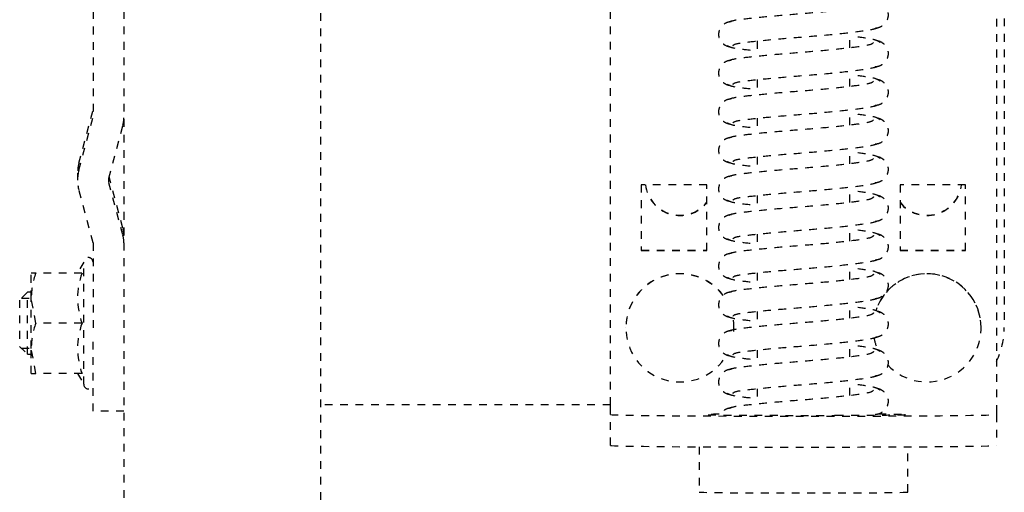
# Model space of a CAD drawing. Header units: centimetres. Extents: x 42630 to 130002, y 15 to 29179.
# Tile 38 of 175: x 50114.08 to 50126.83, y 4890.24 to 4896.35. Entities that reach past the tile are written whole.
import ezdxf

# ---------------------------------------------------------------- set-up
doc = ezdxf.new("R2010")
doc.units = ezdxf.units.CM
doc.header["$LTSCALE"] = 0.01
doc.linetypes.add('DASHED2', pattern=[9.525, 6.35, -3.175])
doc.layers.get('0').update_dxf_attribs({"color": 253})
doc.layers.add('CKDRZWI_', color=253, linetype='Continuous')

# ---------------------------------------------------------------- blocks, each defined once
blk = doc.blocks.new('A$7E8814B27261F1')
at = {"color": 7, "linetype": 'DASHED2', "ltscale": 10}
for p, q in [((3835.2, 4463.5), (3834.2, 4462.5)), ((3834.97, 4463.26), (3834.97, 4462)), ((3841.2, 4463.5), (3835.2, 4463.5)), ((3842.2, 4462.5), (3841.2, 4463.5)), ((3841.44, 4463.26), (3841.44, 4462)), ((3831.7, 4462), (3831.7, 4461.42)), ((3831.7, 4461.42), (3834.95, 4462)), ((3831.7, 4462), (3834.95, 4462)), ((3831.7, 4455.43), (3831.7, 4461.42)), ((3834.2, 4462.5), (3842.2, 4462.5)), ((3834.2, 4462.5), (3834.2, 4462)), ((3834.95, 4462), (3841.45, 4462)), ((3838.2, 4461.42), (3841.45, 4462)), ((3838.2, 4455.43), (3838.2, 4461.42)), ((3841.45, 4462), (3844.7, 4462)), ((3842.2, 4462), (3842.2, 4462.5)), ((3844.7, 4461.42), (3844.7, 4462)), ((3844.7, 4455.43), (3844.7, 4461.42)), ((3831.7, 4456.01), (3830.3, 4455.2)), ((3830.3, 4455.2), (3846.1, 4455.2)), ((3846.1, 4455.2), (3844.7, 4456.01)), ((3848.59, 4454), (3855.42, 4455.83)), ((3857.61, 4456), (3856.71, 4456)), ((3858, 4455.83), (3864.83, 4454)), ((3858.9, 4455.83), (3865.73, 4454)), ((3826.8, 4454), (3836.71, 4454)), ((3826.8, 4450), (3826.8, 4454)), ((3848.59, 4454), (3836.71, 4454)), ((3878.59, 4454), (3864.83, 4454)), ((3849.62, 4450.14), (3856.45, 4451.97)), ((3850.52, 4450.14), (3857.16, 4451.91)), ((3856.97, 4451.97), (3863.8, 4450.14)), ((4186.6, 4450), (711.34, 4450)), ((3849.49, 4450), (3849.49, 4450)), ((711.34, 4424.5), (4186.6, 4424.5)), ((3827.65, 4387), (3827.65, 4424.5)), ((3822.39, 4387), (3826.39, 4387)), ((3826.39, 4387), (3826.6, 4387)), ((3826.6, 4387), (3827.61, 4387)), ((3827.61, 4387), (3917.61, 4387)), ((3837.61, 4385), (3837.6, 4385)), ((3847.61, 4383), (3847.61, 4374.5)), ((3856.11, 4383), (3847.61, 4383)), ((3847.64, 4383), (3847.64, 4374.5)), ((3856.11, 4374.5), (3856.11, 4383)), ((3822.21, 4375.5), (3816.35, 4375.5)), ((3847.61, 4374.5), (3856.11, 4374.5)), ((3837.6, 4371), (3837.61, 4371)), ((3829.73, 4368), (3827.73, 4368)), ((3834.73, 4368), (3832.73, 4368)), ((3839.73, 4368), (3837.73, 4368)), ((3844.73, 4368), (3842.73, 4368)), ((3849.73, 4368), (3847.73, 4368)), ((3854.73, 4368), (3852.73, 4368)), ((3859.73, 4368), (3857.73, 4368)), ((3864.73, 4368), (3862.73, 4368)), ((3869.73, 4368), (3867.73, 4368)), ((3874.73, 4368), (3872.73, 4368)), ((3828.84, 4356), (3830.84, 4356)), ((3833.84, 4356), (3835.84, 4356)), ((3838.84, 4356), (3840.84, 4356)), ((3843.84, 4356), (3845.84, 4356)), ((3848.84, 4356), (3850.84, 4356)), ((3853.84, 4356), (3855.84, 4356)), ((3858.84, 4356), (3860.84, 4356)), ((3863.84, 4356), (3865.84, 4356)), ((3868.84, 4356), (3870.84, 4356)), ((3873.84, 4356), (3875.84, 4356)), ((3856.11, 4349.5), (3847.61, 4349.5)), ((3847.61, 4349.5), (3847.61, 4341)), ((3847.64, 4349.5), (3847.64, 4341)), ((3856.11, 4341), (3856.11, 4349.5)), ((3816.35, 4348.5), (3822.21, 4348.5)), ((3847.61, 4341), (3856.11, 4341)), ((3837.6, 4339), (3837.61, 4339)), ((3826.39, 4337), (3822.39, 4337)), ((3826.6, 4337), (3826.39, 4337)), ((3827.61, 4337), (3826.6, 4337)), ((3917.61, 4337), (3827.61, 4337)), ((3907.64, 4336), (3837.65, 4336))]:
    blk.add_line(p, q, dxfattribs=at)
for centre, radius, start, end in [((3834.84, 4451.97), 10.03, 70.3966, 89.3472), ((3841.34, 4451.97), 10.03, 70.3966, 89.3472), ((3830.3, 4454.6), 0.6, 90, 270), ((3834.95, 4446.54), 9.46, 69.9158, 110.0842), ((3841.45, 4446.54), 9.46, 69.9158, 110.0842), ((3846.1, 4454.6), 0.6, 270, 90), ((3856.71, 4451), 5, 74.9995, 105.0005), ((3857.61, 4451), 5, 74.9995, 90), ((3856.71, 4451), 1, 74.9995, 105.0005), ((3848.59, 4454), 4, 270, 285.0005), ((3849.49, 4454), 4, 270, 285.0005), ((3864.83, 4454), 4, 254.9995, 270)]:
    blk.add_arc(centre, radius, start, end, dxfattribs=at)
for centre, major_axis, ratio, start_param, end_param in [((3822.39, 4362), (0, -25), 0.008727, 3.141593, 6.283185), ((3826.39, 4362), (0, 25), 0.008727, 0, 3.141593), ((3837.6, 4378), (0, -7), 0.999962, 0.643673, 5.758972), ((3837.61, 4378), (0, -7), 0.999962, 0.64291, 3.141593), ((3856.64, 4378), (0, 4.5), 0.999962, 0.11915, 2.461919), ((3856.68, 4378), (0, 4.5), 0.999962, 0.126966, 2.461919), ((3816.35, 4362), (0, -13.5), 0.008727, 3.141593, 6.283185), ((3826.35, 4362), (0, -13.5), 0.008727, 2.51509, 2.713637), ((3837.6, 4378), (0, -7), 0.999962, 6.218805, 6.283185), ((3837.6, 4378), (0, -7), 0.999962, 0, 0.205478), ((3837.61, 4378), (0, -7), 0.999962, 0, 0.204519), ((3837.6, 4346), (0, 7), 0.999962, 0.195682, 0.425982), ((3826.35, 4362), (0, -13.5), 0.008727, 0.346715, 0.791701), ((3837.6, 4346), (0, 7), 0.999962, 0.756165, 5.966878), ((3837.61, 4346), (0, 7), 0.999962, 3.141593, 5.967856), ((3856.64, 4346), (0, -4.5), 0.999962, 3.821266, 6.164035), ((3856.68, 4346), (0, -4.5), 0.999962, 3.821266, 6.156219), ((3837.65, 4346), (0, 10), 0.999962, 2.690566, 3.141593)]:
    blk.add_ellipse(centre, major_axis=major_axis, ratio=ratio, start_param=start_param, end_param=end_param, dxfattribs=at)
for points, knots in [([(3826.24, 4357.34), (3826.23, 4359.1), (3826.23, 4362.18), (3826.24, 4367.34), (3826.26, 4371.62), (3826.29, 4374.08), (3826.32, 4375), (3826.33, 4375.19), (3826.33, 4375.19)], [0, 0, 0, 0, 0.1687505, 0.3408406, 0.5128737, 0.6842855, 0.7688117, 0.8186463, 0.8186463, 0.8186463, 0.8186463]), ([(3827.24, 4371.34), (3827.22, 4371.52), (3827.18, 4371.82), (3826.96, 4372.25), (3826.69, 4372.57), (3826.45, 4372.74), (3826.32, 4372.81), (3826.28, 4372.83)], [0, 0, 0, 0, 0.0833472, 0.163832, 0.2395359, 0.3096544, 0.3315427, 0.3315427, 0.3315427, 0.3315427]), ([(3832.24, 4371.34), (3832.22, 4371.52), (3832.18, 4371.82), (3831.96, 4372.25), (3831.69, 4372.57), (3831.31, 4372.85), (3830.85, 4373), (3830.4, 4373.01), (3829.9, 4372.87), (3829.43, 4372.52), (3829.06, 4371.98), (3828.99, 4371.57), (3828.96, 4371.34)], [0, 0, 0, 0, 0.083347, 0.163832, 0.239536, 0.309654, 0.433413, 0.542458, 0.654363, 0.770804, 0.888002, 1, 1, 1, 1]), ([(3837.24, 4371.34), (3837.22, 4371.52), (3837.18, 4371.82), (3836.96, 4372.25), (3836.69, 4372.57), (3836.31, 4372.85), (3835.84, 4373), (3835.4, 4373.01), (3834.9, 4372.87), (3834.43, 4372.52), (3834.06, 4371.98), (3833.99, 4371.57), (3833.96, 4371.34)], [0, 0, 0, 0, 0.083347, 0.163832, 0.239536, 0.309654, 0.433413, 0.542458, 0.654363, 0.770804, 0.888002, 1, 1, 1, 1]), ([(3842.24, 4371.34), (3842.22, 4371.52), (3842.18, 4371.82), (3841.96, 4372.25), (3841.69, 4372.57), (3841.31, 4372.85), (3840.84, 4373), (3840.4, 4373.01), (3839.9, 4372.87), (3839.43, 4372.52), (3839.06, 4371.98), (3838.99, 4371.57), (3838.96, 4371.34)], [0, 0, 0, 0, 0.083347, 0.163832, 0.239536, 0.309654, 0.433413, 0.542458, 0.654363, 0.770804, 0.888002, 1, 1, 1, 1]), ([(3847.24, 4371.34), (3847.22, 4371.52), (3847.18, 4371.82), (3846.96, 4372.25), (3846.69, 4372.57), (3846.31, 4372.85), (3845.84, 4373), (3845.39, 4373.01), (3844.9, 4372.87), (3844.43, 4372.52), (3844.06, 4371.98), (3843.99, 4371.57), (3843.96, 4371.34)], [0, 0, 0, 0, 0.083347, 0.163832, 0.239536, 0.309654, 0.433413, 0.542458, 0.654363, 0.770804, 0.888002, 1, 1, 1, 1]), ([(3852.24, 4371.34), (3852.22, 4371.52), (3852.18, 4371.82), (3851.96, 4372.25), (3851.69, 4372.57), (3851.3, 4372.85), (3850.84, 4373), (3850.39, 4373.01), (3849.9, 4372.87), (3849.43, 4372.52), (3849.06, 4371.98), (3848.99, 4371.57), (3848.96, 4371.34)], [0, 0, 0, 0, 0.083347, 0.163832, 0.239536, 0.309654, 0.433413, 0.542458, 0.654363, 0.770804, 0.888002, 1, 1, 1, 1]), ([(3857.24, 4371.34), (3857.22, 4371.52), (3857.18, 4371.82), (3856.96, 4372.25), (3856.69, 4372.57), (3856.3, 4372.85), (3855.84, 4373), (3855.39, 4373.01), (3854.9, 4372.87), (3854.43, 4372.52), (3854.06, 4371.98), (3853.99, 4371.57), (3853.96, 4371.34)], [0, 0, 0, 0, 0.083347, 0.163832, 0.239536, 0.309654, 0.433413, 0.542458, 0.654363, 0.770804, 0.888002, 1, 1, 1, 1]), ([(3862.24, 4371.34), (3862.22, 4371.52), (3862.17, 4371.82), (3861.96, 4372.25), (3861.69, 4372.57), (3861.3, 4372.85), (3860.84, 4373), (3860.39, 4373.01), (3859.9, 4372.87), (3859.43, 4372.52), (3859.06, 4371.98), (3858.99, 4371.57), (3858.96, 4371.34)], [0, 0, 0, 0, 0.083347, 0.163832, 0.239536, 0.309654, 0.433413, 0.542458, 0.654363, 0.770804, 0.888002, 1, 1, 1, 1]), ([(3867.24, 4371.34), (3867.21, 4371.52), (3867.17, 4371.82), (3866.96, 4372.25), (3866.69, 4372.57), (3866.3, 4372.85), (3865.84, 4373), (3865.39, 4373.01), (3864.9, 4372.87), (3864.43, 4372.52), (3864.06, 4371.98), (3863.99, 4371.57), (3863.96, 4371.34)], [0, 0, 0, 0, 0.083347, 0.163832, 0.239536, 0.309654, 0.433413, 0.542458, 0.654363, 0.770804, 0.888002, 1, 1, 1, 1]), ([(3872.24, 4371.34), (3872.21, 4371.52), (3872.17, 4371.82), (3871.96, 4372.25), (3871.68, 4372.57), (3871.3, 4372.85), (3870.84, 4373), (3870.39, 4373.01), (3869.9, 4372.87), (3869.43, 4372.52), (3869.06, 4371.98), (3868.99, 4371.57), (3868.96, 4371.34)], [0, 0, 0, 0, 0.083347, 0.163832, 0.239536, 0.309654, 0.433413, 0.542458, 0.654363, 0.770804, 0.888002, 1, 1, 1, 1]), ([(3877.24, 4371.34), (3877.21, 4371.52), (3877.17, 4371.82), (3876.96, 4372.25), (3876.68, 4372.57), (3876.3, 4372.85), (3875.84, 4373), (3875.39, 4373.01), (3874.9, 4372.87), (3874.43, 4372.52), (3874.06, 4371.98), (3873.99, 4371.57), (3873.96, 4371.34)], [0, 0, 0, 0, 0.083347, 0.163832, 0.239536, 0.309654, 0.433413, 0.542458, 0.654363, 0.770804, 0.888002, 1, 1, 1, 1]), ([(3829.54, 4352.92), (3829.42, 4353.02), (3829.21, 4353.25), (3828.91, 4355.3), (3828.57, 4358.32), (3828.26, 4362.01), (3827.97, 4365.77), (3827.64, 4368.98), (3827.37, 4371.3), (3827.17, 4371.67), (3827.06, 4371.84)], [0, 0, 0, 0, 0.121791, 0.240967, 0.366377, 0.489817, 0.61453, 0.74385, 0.869259, 1, 1, 1, 1]), ([(3829.14, 4371.84), (3829.03, 4371.67), (3828.83, 4371.31), (3828.63, 4369.58), (3828.5, 4368.36), (3828.47, 4368.09)], [0, 0, 0, 0, 0.2559837, 0.5017023, 0.5678083, 0.5678083, 0.5678083, 0.5678083]), ([(3829.15, 4371.14), (3829.24, 4371.05), (3829.42, 4370.8), (3829.66, 4368.75), (3829.97, 4365.71), (3830.26, 4361.99), (3830.58, 4358.2), (3830.94, 4354.97), (3831.21, 4353.12), (3831.37, 4352.62), (3831.41, 4352.5)], [0.0018545, 0.0018545, 0.0018545, 0.0018545, 0.1218156, 0.2410193, 0.3664581, 0.489919, 0.6146396, 0.7439488, 0.8693234, 0.9192158, 0.9192158, 0.9192158, 0.9192158]), ([(3834.54, 4352.92), (3834.42, 4353.02), (3834.21, 4353.25), (3833.91, 4355.3), (3833.57, 4358.32), (3833.26, 4362.01), (3832.97, 4365.77), (3832.64, 4368.98), (3832.37, 4371.3), (3832.17, 4371.67), (3832.06, 4371.84)], [0, 0, 0, 0, 0.121791, 0.240967, 0.366377, 0.489817, 0.61453, 0.74385, 0.869259, 1, 1, 1, 1]), ([(3834.14, 4371.84), (3834.03, 4371.67), (3833.83, 4371.31), (3833.63, 4369.58), (3833.5, 4368.36), (3833.47, 4368.09)], [0, 0, 0, 0, 0.2559837, 0.5017023, 0.5678083, 0.5678083, 0.5678083, 0.5678083]), ([(3834.14, 4371.14), (3834.24, 4371.05), (3834.41, 4370.8), (3834.66, 4368.75), (3834.97, 4365.71), (3835.26, 4361.99), (3835.58, 4358.2), (3835.94, 4354.97), (3836.21, 4353.12), (3836.37, 4352.62), (3836.41, 4352.5)], [0.0018545, 0.0018545, 0.0018545, 0.0018545, 0.1218156, 0.2410193, 0.3664581, 0.489919, 0.6146396, 0.7439488, 0.8693234, 0.9192158, 0.9192158, 0.9192158, 0.9192158]), ([(3839.54, 4352.92), (3839.42, 4353.02), (3839.21, 4353.25), (3838.91, 4355.3), (3838.57, 4358.32), (3838.26, 4362.01), (3837.97, 4365.77), (3837.64, 4368.98), (3837.37, 4371.3), (3837.17, 4371.67), (3837.06, 4371.84)], [0, 0, 0, 0, 0.121791, 0.240967, 0.366377, 0.489817, 0.61453, 0.74385, 0.869259, 1, 1, 1, 1]), ([(3839.14, 4371.84), (3839.03, 4371.67), (3838.83, 4371.31), (3838.63, 4369.58), (3838.5, 4368.36), (3838.47, 4368.09)], [0, 0, 0, 0, 0.2559837, 0.5017023, 0.5678083, 0.5678083, 0.5678083, 0.5678083]), ([(3839.14, 4371.14), (3839.24, 4371.05), (3839.41, 4370.8), (3839.66, 4368.75), (3839.97, 4365.71), (3840.26, 4361.99), (3840.58, 4358.2), (3840.94, 4354.97), (3841.21, 4353.12), (3841.37, 4352.62), (3841.41, 4352.5)], [0.0018545, 0.0018545, 0.0018545, 0.0018545, 0.1218156, 0.2410193, 0.3664581, 0.489919, 0.6146396, 0.7439488, 0.8693234, 0.9192158, 0.9192158, 0.9192158, 0.9192158]), ([(3844.54, 4352.92), (3844.42, 4353.02), (3844.21, 4353.25), (3843.91, 4355.3), (3843.57, 4358.32), (3843.26, 4362.01), (3842.97, 4365.77), (3842.64, 4368.98), (3842.37, 4371.3), (3842.17, 4371.67), (3842.06, 4371.84)], [0, 0, 0, 0, 0.121791, 0.240967, 0.366377, 0.489817, 0.61453, 0.74385, 0.869259, 1, 1, 1, 1]), ([(3844.14, 4371.84), (3844.03, 4371.67), (3843.83, 4371.31), (3843.63, 4369.58), (3843.5, 4368.36), (3843.47, 4368.09)], [0, 0, 0, 0, 0.2559837, 0.5017023, 0.5678083, 0.5678083, 0.5678083, 0.5678083]), ([(3844.14, 4371.14), (3844.24, 4371.05), (3844.41, 4370.8), (3844.66, 4368.75), (3844.97, 4365.71), (3845.26, 4361.99), (3845.58, 4358.2), (3845.94, 4354.97), (3846.21, 4353.12), (3846.37, 4352.62), (3846.41, 4352.5)], [0.0018545, 0.0018545, 0.0018545, 0.0018545, 0.1218156, 0.2410193, 0.3664581, 0.489919, 0.6146396, 0.7439488, 0.8693234, 0.9192158, 0.9192158, 0.9192158, 0.9192158]), ([(3849.54, 4352.92), (3849.42, 4353.02), (3849.21, 4353.25), (3848.91, 4355.3), (3848.57, 4358.32), (3848.26, 4362.01), (3847.97, 4365.77), (3847.64, 4368.98), (3847.37, 4371.3), (3847.17, 4371.67), (3847.06, 4371.84)], [0, 0, 0, 0, 0.121791, 0.240967, 0.366377, 0.489817, 0.61453, 0.74385, 0.869259, 1, 1, 1, 1]), ([(3849.14, 4371.84), (3849.03, 4371.67), (3848.83, 4371.31), (3848.63, 4369.58), (3848.5, 4368.36), (3848.47, 4368.09)], [0, 0, 0, 0, 0.2559837, 0.5017023, 0.5678083, 0.5678083, 0.5678083, 0.5678083]), ([(3849.14, 4371.14), (3849.24, 4371.05), (3849.41, 4370.8), (3849.66, 4368.75), (3849.97, 4365.71), (3850.26, 4361.99), (3850.58, 4358.2), (3850.94, 4354.97), (3851.21, 4353.12), (3851.37, 4352.62), (3851.41, 4352.5)], [0.0018545, 0.0018545, 0.0018545, 0.0018545, 0.1218156, 0.2410193, 0.3664581, 0.489919, 0.6146396, 0.7439488, 0.8693234, 0.9192158, 0.9192158, 0.9192158, 0.9192158]), ([(3854.54, 4352.92), (3854.42, 4353.02), (3854.21, 4353.25), (3853.91, 4355.3), (3853.56, 4358.32), (3853.26, 4362.01), (3852.97, 4365.77), (3852.64, 4368.98), (3852.37, 4371.3), (3852.17, 4371.67), (3852.06, 4371.84)], [0, 0, 0, 0, 0.121791, 0.240967, 0.366377, 0.489817, 0.61453, 0.74385, 0.869259, 1, 1, 1, 1]), ([(3854.14, 4371.84), (3854.03, 4371.67), (3853.83, 4371.31), (3853.63, 4369.58), (3853.5, 4368.36), (3853.47, 4368.09)], [0, 0, 0, 0, 0.2559837, 0.5017023, 0.5678083, 0.5678083, 0.5678083, 0.5678083]), ([(3854.14, 4371.14), (3854.24, 4371.05), (3854.41, 4370.8), (3854.66, 4368.75), (3854.97, 4365.71), (3855.26, 4361.99), (3855.58, 4358.2), (3855.94, 4354.97), (3856.21, 4353.12), (3856.37, 4352.62), (3856.41, 4352.5)], [0.0018545, 0.0018545, 0.0018545, 0.0018545, 0.1218156, 0.2410193, 0.3664581, 0.489919, 0.6146396, 0.7439488, 0.8693234, 0.9192158, 0.9192158, 0.9192158, 0.9192158]), ([(3859.54, 4352.92), (3859.42, 4353.02), (3859.21, 4353.25), (3858.91, 4355.3), (3858.56, 4358.32), (3858.26, 4362.01), (3857.97, 4365.77), (3857.64, 4368.98), (3857.37, 4371.3), (3857.17, 4371.67), (3857.06, 4371.84)], [0, 0, 0, 0, 0.121791, 0.240967, 0.366377, 0.489817, 0.61453, 0.74385, 0.869259, 1, 1, 1, 1]), ([(3859.14, 4371.84), (3859.03, 4371.67), (3858.83, 4371.31), (3858.63, 4369.58), (3858.5, 4368.36), (3858.47, 4368.09)], [0, 0, 0, 0, 0.2559837, 0.5017023, 0.5678083, 0.5678083, 0.5678083, 0.5678083]), ([(3859.14, 4371.14), (3859.24, 4371.05), (3859.41, 4370.8), (3859.66, 4368.75), (3859.97, 4365.71), (3860.26, 4361.99), (3860.58, 4358.2), (3860.94, 4354.97), (3861.21, 4353.12), (3861.37, 4352.62), (3861.41, 4352.5)], [0.0018545, 0.0018545, 0.0018545, 0.0018545, 0.1218156, 0.2410193, 0.3664581, 0.489919, 0.6146396, 0.7439488, 0.8693234, 0.9192158, 0.9192158, 0.9192158, 0.9192158]), ([(3864.54, 4352.92), (3864.42, 4353.02), (3864.21, 4353.25), (3863.91, 4355.3), (3863.56, 4358.32), (3863.26, 4362.01), (3862.96, 4365.77), (3862.64, 4368.98), (3862.37, 4371.3), (3862.17, 4371.67), (3862.06, 4371.84)], [0, 0, 0, 0, 0.121791, 0.240967, 0.366377, 0.489817, 0.61453, 0.74385, 0.869259, 1, 1, 1, 1]), ([(3864.14, 4371.84), (3864.03, 4371.67), (3863.83, 4371.31), (3863.63, 4369.58), (3863.5, 4368.36), (3863.47, 4368.09)], [0, 0, 0, 0, 0.2559837, 0.5017023, 0.5678083, 0.5678083, 0.5678083, 0.5678083]), ([(3864.14, 4371.14), (3864.24, 4371.05), (3864.41, 4370.8), (3864.66, 4368.75), (3864.97, 4365.71), (3865.26, 4361.99), (3865.58, 4358.2), (3865.94, 4354.97), (3866.21, 4353.12), (3866.37, 4352.62), (3866.41, 4352.5)], [0.0018545, 0.0018545, 0.0018545, 0.0018545, 0.1218156, 0.2410193, 0.3664581, 0.489919, 0.6146396, 0.7439488, 0.8693234, 0.9192158, 0.9192158, 0.9192158, 0.9192158]), ([(3869.54, 4352.92), (3869.42, 4353.02), (3869.21, 4353.25), (3868.91, 4355.3), (3868.56, 4358.32), (3868.26, 4362.01), (3867.96, 4365.77), (3867.64, 4368.98), (3867.37, 4371.3), (3867.17, 4371.67), (3867.06, 4371.84)], [0, 0, 0, 0, 0.121791, 0.240967, 0.366377, 0.489817, 0.61453, 0.74385, 0.869259, 1, 1, 1, 1]), ([(3869.14, 4371.84), (3869.02, 4371.67), (3868.83, 4371.31), (3868.63, 4369.58), (3868.5, 4368.36), (3868.47, 4368.09)], [0, 0, 0, 0, 0.2559837, 0.5017023, 0.5678083, 0.5678083, 0.5678083, 0.5678083]), ([(3869.14, 4371.14), (3869.24, 4371.05), (3869.41, 4370.8), (3869.66, 4368.75), (3869.97, 4365.71), (3870.26, 4361.99), (3870.58, 4358.2), (3870.94, 4354.97), (3871.21, 4353.12), (3871.37, 4352.62), (3871.41, 4352.5)], [0.0018545, 0.0018545, 0.0018545, 0.0018545, 0.1218156, 0.2410193, 0.3664581, 0.489919, 0.6146396, 0.7439488, 0.8693234, 0.9192158, 0.9192158, 0.9192158, 0.9192158]), ([(3874.54, 4352.92), (3874.42, 4353.02), (3874.21, 4353.25), (3873.91, 4355.3), (3873.56, 4358.32), (3873.26, 4362.01), (3872.96, 4365.77), (3872.64, 4368.98), (3872.37, 4371.3), (3872.17, 4371.67), (3872.06, 4371.84)], [0, 0, 0, 0, 0.121791, 0.240967, 0.366377, 0.489817, 0.61453, 0.74385, 0.869259, 1, 1, 1, 1]), ([(3874.14, 4371.84), (3874.02, 4371.67), (3873.83, 4371.31), (3873.63, 4369.58), (3873.5, 4368.36), (3873.47, 4368.09)], [0, 0, 0, 0, 0.2559837, 0.5017023, 0.5678083, 0.5678083, 0.5678083, 0.5678083]), ([(3874.14, 4371.14), (3874.24, 4371.05), (3874.41, 4370.8), (3874.66, 4368.75), (3874.97, 4365.71), (3875.26, 4361.99), (3875.58, 4358.2), (3875.94, 4354.97), (3876.21, 4353.12), (3876.37, 4352.62), (3876.41, 4352.5)], [0.0018545, 0.0018545, 0.0018545, 0.0018545, 0.1218156, 0.2410193, 0.3664581, 0.489919, 0.6146396, 0.7439488, 0.8693234, 0.9192158, 0.9192158, 0.9192158, 0.9192158]), ([(3879.54, 4352.92), (3879.42, 4353.02), (3879.21, 4353.25), (3878.91, 4355.3), (3878.56, 4358.32), (3878.26, 4362.01), (3877.96, 4365.77), (3877.64, 4368.98), (3877.37, 4371.3), (3877.17, 4371.67), (3877.06, 4371.84)], [0, 0, 0, 0, 0.121791, 0.240967, 0.366377, 0.489817, 0.61453, 0.74385, 0.869259, 1, 1, 1, 1]), ([(3826.33, 4348.81), (3826.33, 4348.81), (3826.33, 4348.83), (3826.31, 4349.11), (3826.29, 4350.23), (3826.26, 4352.9), (3826.24, 4355.73), (3826.24, 4357.31), (3826.24, 4357.34)], [0.2680874, 0.2680874, 0.2680874, 0.2680874, 0.2823798, 0.3567499, 0.5166961, 0.7465666, 0.9957313, 1, 1, 1, 1]), ([(3829.54, 4352.09), (3829.68, 4352.27), (3829.92, 4352.64), (3830.17, 4354.39), (3830.32, 4355.63), (3830.35, 4355.9)], [0, 0, 0, 0, 0.2563265, 0.5021661, 0.5705083, 0.5705083, 0.5705083, 0.5705083]), ([(3834.54, 4352.09), (3834.68, 4352.27), (3834.92, 4352.64), (3835.17, 4354.39), (3835.32, 4355.63), (3835.35, 4355.9)], [0, 0, 0, 0, 0.2563265, 0.5021661, 0.5705083, 0.5705083, 0.5705083, 0.5705083]), ([(3839.54, 4352.09), (3839.68, 4352.27), (3839.92, 4352.64), (3840.17, 4354.39), (3840.32, 4355.63), (3840.35, 4355.9)], [0, 0, 0, 0, 0.2563265, 0.5021661, 0.5705083, 0.5705083, 0.5705083, 0.5705083]), ([(3844.54, 4352.09), (3844.68, 4352.27), (3844.92, 4352.64), (3845.17, 4354.39), (3845.32, 4355.63), (3845.35, 4355.9)], [0, 0, 0, 0, 0.2563265, 0.5021661, 0.5705083, 0.5705083, 0.5705083, 0.5705083]), ([(3849.54, 4352.09), (3849.68, 4352.27), (3849.92, 4352.64), (3850.17, 4354.39), (3850.32, 4355.63), (3850.35, 4355.9)], [0, 0, 0, 0, 0.2563265, 0.5021661, 0.5705083, 0.5705083, 0.5705083, 0.5705083]), ([(3854.54, 4352.09), (3854.68, 4352.27), (3854.92, 4352.64), (3855.17, 4354.39), (3855.32, 4355.63), (3855.35, 4355.9)], [0, 0, 0, 0, 0.2563265, 0.5021661, 0.5705083, 0.5705083, 0.5705083, 0.5705083]), ([(3859.54, 4352.09), (3859.68, 4352.27), (3859.92, 4352.64), (3860.17, 4354.39), (3860.32, 4355.63), (3860.35, 4355.9)], [0, 0, 0, 0, 0.2563265, 0.5021661, 0.5705083, 0.5705083, 0.5705083, 0.5705083]), ([(3864.54, 4352.09), (3864.68, 4352.27), (3864.92, 4352.64), (3865.17, 4354.39), (3865.32, 4355.63), (3865.35, 4355.9)], [0, 0, 0, 0, 0.2563265, 0.5021661, 0.5705083, 0.5705083, 0.5705083, 0.5705083]), ([(3869.54, 4352.09), (3869.68, 4352.27), (3869.92, 4352.64), (3870.17, 4354.39), (3870.32, 4355.63), (3870.35, 4355.9)], [0, 0, 0, 0, 0.2563265, 0.5021661, 0.5705083, 0.5705083, 0.5705083, 0.5705083]), ([(3874.54, 4352.09), (3874.68, 4352.27), (3874.92, 4352.64), (3875.17, 4354.39), (3875.32, 4355.63), (3875.35, 4355.9)], [0, 0, 0, 0, 0.2563265, 0.5021661, 0.5705083, 0.5705083, 0.5705083, 0.5705083]), ([(3826.4, 4352.73), (3826.42, 4352.55), (3826.47, 4352.23), (3826.69, 4351.79), (3826.97, 4351.46), (3827.37, 4351.16), (3827.84, 4351), (3828.3, 4350.99), (3828.81, 4351.14), (3829.3, 4351.5), (3829.69, 4352.06), (3829.76, 4352.49), (3829.8, 4352.73)], [0, 0, 0, 0, 0.080651, 0.159172, 0.23381, 0.303783, 0.429662, 0.542654, 0.657068, 0.774035, 0.890097, 1, 1, 1, 1]), ([(3831.4, 4352.73), (3831.42, 4352.55), (3831.47, 4352.23), (3831.69, 4351.79), (3831.97, 4351.46), (3832.37, 4351.16), (3832.84, 4351), (3833.3, 4350.99), (3833.81, 4351.14), (3834.3, 4351.5), (3834.69, 4352.06), (3834.76, 4352.49), (3834.8, 4352.73)], [0, 0, 0, 0, 0.080651, 0.159172, 0.23381, 0.303783, 0.429662, 0.542654, 0.657068, 0.774035, 0.890097, 1, 1, 1, 1]), ([(3836.4, 4352.73), (3836.42, 4352.55), (3836.47, 4352.23), (3836.69, 4351.79), (3836.97, 4351.46), (3837.37, 4351.16), (3837.84, 4351), (3838.3, 4350.99), (3838.81, 4351.14), (3839.3, 4351.5), (3839.69, 4352.06), (3839.76, 4352.49), (3839.8, 4352.73)], [0, 0, 0, 0, 0.080651, 0.159172, 0.23381, 0.303783, 0.429662, 0.542654, 0.657068, 0.774035, 0.890097, 1, 1, 1, 1]), ([(3841.4, 4352.73), (3841.42, 4352.55), (3841.46, 4352.23), (3841.69, 4351.79), (3841.97, 4351.46), (3842.37, 4351.16), (3842.84, 4351), (3843.3, 4350.99), (3843.81, 4351.14), (3844.3, 4351.5), (3844.69, 4352.06), (3844.76, 4352.49), (3844.8, 4352.73)], [0, 0, 0, 0, 0.080651, 0.159172, 0.23381, 0.303783, 0.429662, 0.542654, 0.657068, 0.774035, 0.890097, 1, 1, 1, 1]), ([(3846.4, 4352.73), (3846.42, 4352.55), (3846.46, 4352.23), (3846.69, 4351.79), (3846.97, 4351.46), (3847.37, 4351.16), (3847.84, 4351), (3848.3, 4350.99), (3848.81, 4351.14), (3849.3, 4351.5), (3849.69, 4352.06), (3849.76, 4352.49), (3849.8, 4352.73)], [0, 0, 0, 0, 0.080651, 0.159172, 0.23381, 0.303783, 0.429662, 0.542654, 0.657068, 0.774035, 0.890097, 1, 1, 1, 1]), ([(3851.4, 4352.73), (3851.42, 4352.55), (3851.46, 4352.23), (3851.69, 4351.79), (3851.97, 4351.46), (3852.37, 4351.16), (3852.84, 4351), (3853.3, 4350.99), (3853.81, 4351.14), (3854.3, 4351.5), (3854.69, 4352.06), (3854.76, 4352.49), (3854.8, 4352.73)], [0, 0, 0, 0, 0.080651, 0.159172, 0.23381, 0.303783, 0.429662, 0.542654, 0.657068, 0.774035, 0.890097, 1, 1, 1, 1]), ([(3856.4, 4352.73), (3856.42, 4352.55), (3856.46, 4352.23), (3856.69, 4351.79), (3856.97, 4351.46), (3857.37, 4351.16), (3857.84, 4351), (3858.3, 4350.99), (3858.81, 4351.14), (3859.3, 4351.5), (3859.69, 4352.06), (3859.76, 4352.49), (3859.8, 4352.73)], [0, 0, 0, 0, 0.080651, 0.159172, 0.23381, 0.303783, 0.429662, 0.542654, 0.657068, 0.774035, 0.890097, 1, 1, 1, 1]), ([(3861.4, 4352.73), (3861.42, 4352.55), (3861.46, 4352.23), (3861.69, 4351.79), (3861.97, 4351.46), (3862.37, 4351.16), (3862.84, 4351), (3863.3, 4350.99), (3863.81, 4351.14), (3864.3, 4351.5), (3864.69, 4352.06), (3864.76, 4352.49), (3864.8, 4352.73)], [0, 0, 0, 0, 0.080651, 0.159172, 0.23381, 0.303783, 0.429662, 0.542654, 0.657068, 0.774035, 0.890097, 1, 1, 1, 1]), ([(3866.4, 4352.73), (3866.42, 4352.55), (3866.46, 4352.23), (3866.69, 4351.79), (3866.97, 4351.46), (3867.37, 4351.16), (3867.84, 4351), (3868.3, 4350.99), (3868.81, 4351.14), (3869.3, 4351.5), (3869.69, 4352.06), (3869.76, 4352.49), (3869.8, 4352.73)], [0, 0, 0, 0, 0.080651, 0.159172, 0.23381, 0.303783, 0.429662, 0.542654, 0.657068, 0.774035, 0.890097, 1, 1, 1, 1]), ([(3871.4, 4352.73), (3871.42, 4352.55), (3871.46, 4352.23), (3871.69, 4351.79), (3871.97, 4351.46), (3872.37, 4351.16), (3872.84, 4351), (3873.3, 4350.99), (3873.81, 4351.14), (3874.3, 4351.5), (3874.69, 4352.06), (3874.76, 4352.49), (3874.8, 4352.73)], [0, 0, 0, 0, 0.080651, 0.159172, 0.23381, 0.303783, 0.429662, 0.542654, 0.657068, 0.774035, 0.890097, 1, 1, 1, 1]), ([(3876.39, 4352.73), (3876.42, 4352.55), (3876.46, 4352.23), (3876.69, 4351.79), (3876.97, 4351.46), (3877.37, 4351.16), (3877.84, 4351), (3878.3, 4350.99), (3878.81, 4351.14), (3879.3, 4351.5), (3879.69, 4352.06), (3879.76, 4352.49), (3879.8, 4352.73)], [0, 0, 0, 0, 0.080651, 0.159172, 0.23381, 0.303783, 0.429662, 0.542654, 0.657068, 0.774035, 0.890097, 1, 1, 1, 1])]:
    blk.add_open_spline(points, degree=3, knots=knots, dxfattribs=at)

msp = doc.modelspace()

# ---------------------------------------------------------------- block references
at = {"layer": 'CKDRZWI_', "xscale": 0.1, "yscale": 0.1, "zscale": 0.1, "rotation": 89.99999999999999}
msp.add_blockref('A$7E8814B27261F1', (50560.429, 4508.604), dxfattribs=at)

doc.saveas('drawing.dxf')
